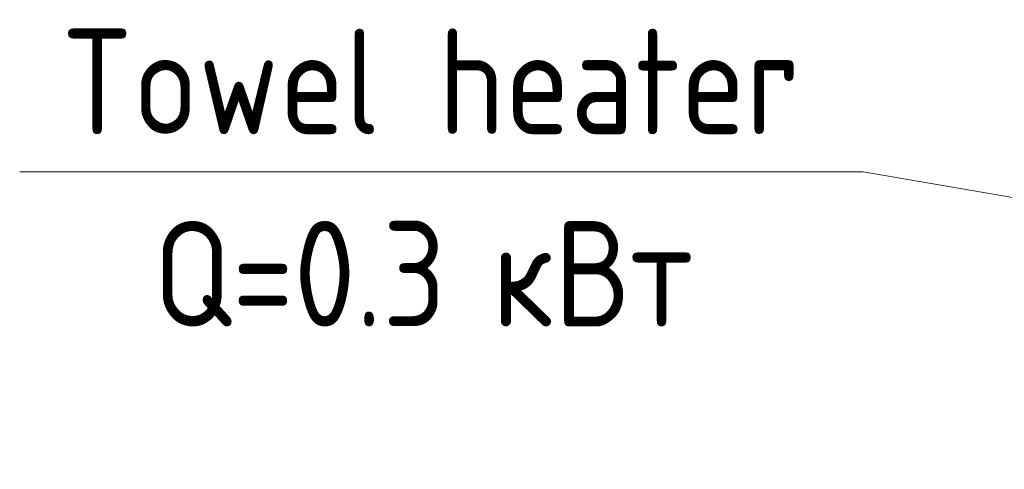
# Model space of a CAD drawing. Header units: millimetres. Extents: x 19580 to 41622, y 4748 to 42776.
# Tile 19 of 56: x 19717 to 20884, y 41250 to 41783. Entities that reach past the tile are written whole.
import ezdxf

# ---------------------------------------------------------------- set-up
doc = ezdxf.new("R2010")
doc.units = ezdxf.units.MM
doc.layers.add('M-EQPM-___-IDEN', color=50, linetype='Continuous', lineweight=20)
doc.styles.add('GOST Common', font='GOST_Common.ttf', dxfattribs={"width": 0.9, "height": 125})

# ---------------------------------------------------------------- blocks, each defined once
blk = doc.blocks.new('ADSK_M_Оборудование_Отопительный прибор - ADSK_Марка _ ADSK_Тепловая мощность_20-1650517-В_Этаж 01_Отопление')
at = {"layer": 'M-EQPM-___-IDEN'}
blk.add_line((-10, 0), (10, 0), dxfattribs=at)

msp = doc.modelspace()

# ---------------------------------------------------------------- linework, layer by layer
at = {"layer": 'M-EQPM-___-IDEN'}
msp.add_line((22777.6, 41249.7), (20716.7, 41602.4), dxfattribs=at)

# ---------------------------------------------------------------- block references
at = {"layer": 'M-EQPM-___-IDEN', "xscale": 49.99999999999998, "yscale": 49.99999999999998, "zscale": 49.99999999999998}
msp.add_blockref('ADSK_M_Оборудование_Отопительный прибор - ADSK_Марка _ ADSK_Тепловая мощность_20-1650517-В_Этаж 01_Отопление', (20216.7, 41602.4), dxfattribs=at)

# ---------------------------------------------------------------- texts
at = {"layer": 'M-EQPM-___-IDEN', "lineweight": 9, "char_height": 125, "attachment_point": 1, "style": 'GOST Common', "bg_fill": 3, "box_fill_scale": 1.25, "bg_fill_color": 256, "bg_fill_true_color": 13158600, "bg_fill_transparency": 0}
for s, insert, width in [('Towel heater', (19766.3, 41772), 1082.278), ('Q=0.3 ', (19874.9, 41544.1), 487.025)]:
    msp.add_mtext(s, dxfattribs=dict(at, insert=insert, width=width))

# ---------------------------------------------------------------- next in the draw order: texts
at = {"layer": 'M-EQPM-___-IDEN', "lineweight": 9, "insert": (20276.8, 41544.1), "char_height": 125, "width": 331.899, "attachment_point": 1, "style": 'GOST Common', "bg_fill": 3, "box_fill_scale": 1.25, "bg_fill_color": 256, "bg_fill_true_color": 13158600, "bg_fill_transparency": 0}
msp.add_mtext('кВт', dxfattribs=at)

doc.saveas('drawing.dxf')
